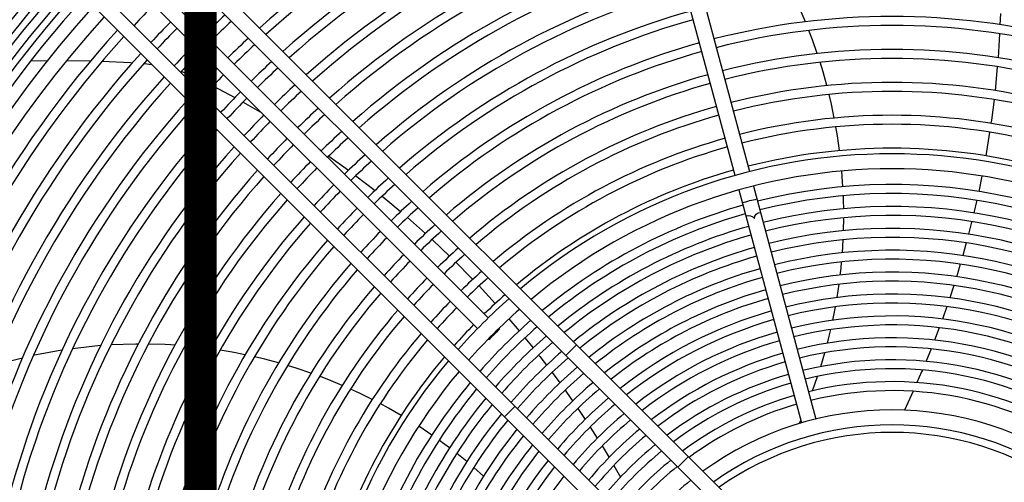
# Model space of a CAD drawing. Header units: centimetres. Extents: x -92429 to 178773, y 2337 to 428125.
# Tile 122 of 138: x 162341 to 162371, y 9663 to 9677. Entities that reach past the tile are written whole.
import ezdxf

# ---------------------------------------------------------------- set-up
doc = ezdxf.new("R2010")
doc.units = ezdxf.units.CM
doc.header["$LTSCALE"] = 50
doc.layers.add('Dach_Ist$0$RYSUNKOWE_NIEDRUK', color=6, linetype='Continuous', plot=False)
doc.layers.add('WL_urządzenia', color=1, linetype='Continuous')

msp = doc.modelspace()

# ---------------------------------------------------------------- linework, layer by layer
at = {"layer": 'Dach_Ist$0$RYSUNKOWE_NIEDRUK', "color": 8, "const_width": 1, "elevation": 2170}
msp.add_lwpolyline([(162474.34, 8804.997), (162761.334, 8893.291), (162225.915, 8893.291), (162346.373, 8893.291), (162346.373, 8733.149), (162346.373, 13607.706), (162346.373, 13508.773), (162262.567, 13508.773), (162671.299, 13508.773), (162444.719, 13577.681)], dxfattribs=at)
at = {"layer": 'WL_urządzenia', "color": 1, "linetype": 'Continuous'}
for p, q in [((162362.896, 9672.427, 2170), (162359.009, 9686.933, 2170)), ((162359.457, 9687.053, 2170), (162363.344, 9672.547, 2170)), ((162364.216, 9660.97, 2170), (162340.187, 9684.999, 2170)), ((162339.859, 9684.671, 2170), (162363.825, 9660.705, 2170)), ((162362.252, 9659.132, 2170), (162338.286, 9683.098, 2170)), ((162337.959, 9682.77, 2170), (162361.987, 9658.742, 2170)), ((162344.645, 9678.64, 2170), (162355.264, 9668.02, 2170)), ((162354.937, 9667.693, 2170), (162344.317, 9678.312, 2170)), ((162365.074, 9677.183, 2170), (162364.9, 9677.588, 2170)), ((162371.099, 9677.443, 2170), (162371.087, 9677.093, 2170)), ((162365.292, 9676.622, 2170), (162365.181, 9676.916, 2170)), ((162371.074, 9676.813, 2170), (162371.027, 9676.071, 2170)), ((162365.44, 9676.2, 2170), (162365.292, 9676.622, 2170)), ((162341.123, 9675.975, 2170), (162341.638, 9675.987, 2170)), ((162342.235, 9675.99, 2170), (162342.977, 9675.978, 2170)), ((162343.331, 9675.966, 2170), (162344.204, 9675.92, 2170)), ((162344.204, 9675.92, 2170), (162344.267, 9675.915, 2170)), ((162344.616, 9675.889, 2170), (162344.634, 9675.888, 2170)), ((162344.634, 9675.888, 2170), (162344.857, 9675.864, 2170)), ((162344.857, 9675.864, 2170), (162344.865, 9675.863, 2170)), ((162365.618, 9675.634, 2170), (162365.528, 9675.93, 2170)), ((162345.775, 9675.648, 2170), (162345.811, 9675.635, 2170)), ((162345.811, 9675.635, 2170), (162346.104, 9675.52, 2170)), ((162346.104, 9675.52, 2170), (162346.319, 9675.42, 2170)), ((162365.737, 9675.207, 2170), (162365.618, 9675.634, 2170)), ((162371.005, 9675.784, 2170), (162370.934, 9675.054, 2170)), ((162371.005, 9675.793, 2170), (162371.005, 9675.784, 2170)), ((162346.319, 9675.42, 2170), (162346.495, 9675.332, 2170)), ((162346.753, 9675.2, 2170), (162347.433, 9674.839, 2170)), ((162365.875, 9674.638, 2170), (162365.806, 9674.934, 2170)), ((162347.685, 9674.699, 2170), (162348.193, 9674.408, 2170)), ((162365.966, 9674.205, 2170), (162365.875, 9674.638, 2170)), ((162370.903, 9674.777, 2170), (162370.821, 9674.142, 2170)), ((162348.193, 9674.408, 2170), (162348.261, 9674.368, 2170)), ((162370.821, 9674.142, 2170), (162370.807, 9674.042, 2170)), ((162366.064, 9673.65, 2170), (162366.017, 9673.93, 2170)), ((162370.767, 9673.767, 2170), (162370.647, 9673.036, 2170)), ((162366.129, 9673.197, 2170), (162366.064, 9673.65, 2170)), ((162350.069, 9673.216, 2170), (162350.104, 9673.191, 2170)), ((162350.337, 9673.03, 2170), (162350.947, 9672.589, 2170)), ((162366.232, 9672.078, 2170), (162366.197, 9672.565, 2170)), ((162351.172, 9672.421, 2170), (162351.765, 9671.962, 2170)), ((162370.531, 9672.411, 2170), (162370.432, 9671.933, 2170)), ((162363.016, 9671.979, 2170), (162364.948, 9664.772, 2170)), ((162363.464, 9672.099, 2170), (162365.395, 9664.892, 2170)), ((162351.984, 9671.786, 2170), (162352.29, 9671.535, 2170)), ((162366.25, 9671.667, 2170), (162366.245, 9671.8, 2170)), ((162366.256, 9671.4, 2170), (162366.25, 9671.667, 2170)), ((162370.372, 9671.661, 2170), (162370.282, 9671.271, 2170)), ((162352.29, 9671.535, 2170), (162352.558, 9671.31, 2170)), ((162352.77, 9671.128, 2170), (162353.327, 9670.634, 2170)), ((162366.25, 9670.719, 2170), (162366.257, 9671.121, 2170)), ((162370.201, 9670.937, 2170), (162370.118, 9670.61, 2170)), ((162370.217, 9670.999, 2170), (162370.201, 9670.937, 2170)), ((162353.532, 9670.446, 2170), (162353.539, 9670.44, 2170)), ((162353.539, 9670.44, 2170), (162354.071, 9669.935, 2170)), ((162366.215, 9670.034, 2170), (162366.239, 9670.438, 2170)), ((162370.046, 9670.34, 2170), (162369.938, 9669.952, 2170)), ((162354.269, 9669.74, 2170), (162354.72, 9669.284, 2170)), ((162366.173, 9669.559, 2170), (162366.192, 9669.752, 2170)), ((162366.149, 9669.346, 2170), (162366.173, 9669.559, 2170)), ((162369.86, 9669.683, 2170), (162369.772, 9669.389, 2170)), ((162354.72, 9669.284, 2170), (162354.79, 9669.212, 2170)), ((162369.772, 9669.389, 2170), (162369.743, 9669.296, 2170)), ((162354.982, 9669.011, 2170), (162355.484, 9668.466, 2170)), ((162366.052, 9668.652, 2170), (162366.113, 9669.062, 2170)), ((162369.659, 9669.027, 2170), (162369.533, 9668.641, 2170)), ((162365.921, 9667.95, 2170), (162366.002, 9668.365, 2170)), ((162369.442, 9668.372, 2170), (162369.306, 9667.987, 2170)), ((162355.905, 9667.989, 2170), (162356.221, 9667.617, 2170)), ((162355.592, 9667.693, 2170), (162355.609, 9667.676, 2170)), ((162365.808, 9667.453, 2170), (162365.857, 9667.66, 2170)), ((162369.208, 9667.718, 2170), (162369.063, 9667.333, 2170)), ((162355.281, 9667.348, 2170), (162355.264, 9667.365, 2170)), ((162356.399, 9667.403, 2170), (162356.651, 9667.092, 2170)), ((162365.754, 9667.239, 2170), (162365.808, 9667.453, 2170)), ((162342.086, 9667.021, 2170), (162341.297, 9666.876, 2170)), ((162343.281, 9667.162, 2170), (162342.415, 9667.069, 2170)), ((162344.369, 9667.211, 2170), (162343.602, 9667.184, 2170)), ((162344.446, 9667.212, 2170), (162344.369, 9667.211, 2170)), ((162345.277, 9667.194, 2170), (162344.758, 9667.21, 2170)), ((162345.437, 9667.186, 2170), (162345.277, 9667.194, 2170)), ((162345.58, 9667.177, 2170), (162345.437, 9667.186, 2170)), ((162346.341, 9667.108, 2170), (162345.883, 9667.154, 2170)), ((162346.681, 9667.065, 2170), (162346.341, 9667.108, 2170)), ((162347.347, 9666.958, 2170), (162346.976, 9667.021, 2170)), ((162357.996, 9667.19, 2170), (162357.668, 9666.862, 2170)), ((162368.958, 9667.064, 2170), (162368.802, 9666.678, 2170)), ((162340.863, 9666.779, 2170), (162340.287, 9666.629, 2170)), ((162341.297, 9666.876, 2170), (162341.2, 9666.856, 2170)), ((162347.75, 9666.88, 2170), (162347.347, 9666.958, 2170)), ((162348.359, 9666.74, 2170), (162348.036, 9666.817, 2170)), ((162348.785, 9666.627, 2170), (162348.359, 9666.74, 2170)), ((162356.824, 9666.873, 2170), (162356.864, 9666.823, 2170)), ((162356.864, 9666.823, 2170), (162357.07, 9666.556, 2170)), ((162365.547, 9666.513, 2170), (162365.674, 9666.943, 2170)), ((162349.362, 9666.454, 2170), (162349.061, 9666.547, 2170)), ((162349.785, 9666.311, 2170), (162349.362, 9666.454, 2170)), ((162368.689, 9666.408, 2170), (162368.666, 9666.354, 2170)), ((162350.341, 9666.102, 2170), (162350.052, 9666.214, 2170)), ((162350.751, 9665.933, 2170), (162350.341, 9666.102, 2170)), ((162357.238, 9666.333, 2170), (162357.478, 9666.009, 2170)), ((162365.295, 9665.766, 2170), (162365.45, 9666.21, 2170)), ((162368.666, 9666.354, 2170), (162368.522, 9666.021, 2170)), ((162351.284, 9665.693, 2170), (162351.008, 9665.82, 2170)), ((162357.642, 9665.781, 2170), (162357.819, 9665.531, 2170)), ((162351.681, 9665.497, 2170), (162351.284, 9665.693, 2170)), ((162357.819, 9665.531, 2170), (162357.875, 9665.451, 2170)), ((162368.402, 9665.75, 2170), (162368.131, 9665.167, 2170)), ((162352.178, 9665.233, 2170), (162351.929, 9665.368, 2170)), ((162352.576, 9665.005, 2170), (162352.178, 9665.233, 2170)), ((162356.095, 9665.289, 2170), (162355.767, 9664.961, 2170)), ((162358.035, 9665.219, 2170), (162358.261, 9664.882, 2170)), ((162364.883, 9664.752, 2170), (162364.926, 9664.851, 2170)), ((162353.521, 9664.398, 2170), (162353.116, 9664.669, 2170)), ((162358.417, 9664.645, 2170), (162358.637, 9664.301, 2170)), ((162353.855, 9664.159, 2170), (162353.748, 9664.237, 2170)), ((162354.07, 9663.999, 2170), (162353.855, 9664.159, 2170)), ((162358.789, 9664.058, 2170), (162359.003, 9663.706, 2170)), ((162354.603, 9663.575, 2170), (162354.29, 9663.828, 2170)), ((162361.454, 9663.732, 2170), (162361.126, 9663.404, 2170)), ((162355.121, 9663.125, 2170), (162354.817, 9663.394, 2170)), ((162359.15, 9663.458, 2170), (162359.358, 9663.097, 2170))]:
    msp.add_line(p, q, dxfattribs=at)
for points in [[(162363.123, 9671.583, 0.037253), (162363.344, 9671.651, 0.037253), (162363.57, 9671.703)], [(162363.234, 9671.166, -0.374287), (162363.493, 9671.095, -0.374287), (162363.682, 9671.286)], [(162355.281, 9667.348, 0.037253), (162355.439, 9667.518, 0.037253), (162355.609, 9667.676)], [(162355.609, 9667.676, 0.037253), (162355.451, 9667.506)], [(162355.451, 9667.506, 0.037253), (162355.281, 9667.348)]]:
    msp.add_lwpolyline(points, format="xyb", dxfattribs=at)
msp.add_circle((162367.75, 9655.207, 2170), 47.277, dxfattribs=at)
for radius, start, end in [(47.277, 139.4416, 130.5584), (42.566, 137.9961, 132.0039), (42.222, 138.0205, 131.9795), (42.012, 138.0356, 131.9644), (29.272, 105.4536, 131.9139), (28.994, 105.458, 131.8843), (28.253, 105.47, 131.8025), (27.975, 105.4747, 131.7707), (27.234, 105.4876, 131.6827), (26.956, 105.4926, 131.6484), (26.215, 105.5065, 131.5536), (25.937, 105.512, 131.5166), (36.501, 137.4744, 164.6362), (36.223, 137.4935, 164.6334), (36.011, 137.5082, 164.6313), (25.196, 105.527, 131.414), (35.732, 137.5277, 164.6284), (35.52, 137.5429, 164.6262), (24.918, 105.5329, 131.374), (35.242, 137.5629, 164.6232), (35.029, 137.5785, 164.6209), (34.751, 137.5992, 164.6179), (34.538, 137.6152, 164.6155), (34.26, 137.6364, 164.6124), (24.177, 105.5492, 131.2627), (34.048, 137.6529, 164.61), (33.769, 137.6748, 164.6068), (23.899, 105.5556, 131.2191), (33.372, 137.7066, 222.2934), (32.051, 135.4143, 136.989), (32.908, 137.7448, 222.2552), (30.291, 132.8954, 134.5616), (23.158, 105.5734, 131.098), (22.139, 75.5998, 104.4002), (31.31, 135.4241, 137.0361), (30.013, 132.8759, 134.5576), (22.88, 105.5804, 131.0505), (21.861, 75.6074, 104.3926), (32.329, 137.794, 164.5893), (32.051, 137.8183, 164.5857), (31.032, 135.4279, 137.0543), (30.291, 135.4384, 137.1046), (29.272, 132.8221, 134.5464), (28.994, 132.8012, 134.542), (22.139, 105.5998, 130.9181), (31.31, 137.8851, 164.5759), (30.013, 135.4424, 137.1241), (21.861, 105.6074, 130.8661), (21.12, 75.6287, 104.3713), (31.032, 137.9109, 164.5721), (28.253, 132.7435, 134.53), (20.842, 75.6371, 104.3629), (29.272, 135.4536, 137.1779), (28.994, 135.458, 137.1988), (27.975, 132.7211, 134.5253), (21.12, 105.6287, 130.7208), (30.291, 137.9822, 164.5616), (30.013, 138.0099, 164.5576), (27.234, 132.659, 134.5124), (20.842, 105.6371, 130.6636), (20.101, 75.6606, 104.3394), (28.253, 135.47, 137.2565), (26.956, 132.6349, 134.5074), (19.823, 75.6699, 104.3301), (29.272, 138.0861, 164.5464), (27.975, 135.4747, 137.2789), (28.994, 138.1157, 164.542), (27.234, 135.4876, 137.341), (26.215, 132.568, 134.4935), (25.937, 132.5419, 134.488), (20.101, 105.6606, 130.5034), (19.823, 105.6699, 130.4402), (19.082, 75.6959, 104.3041), (28.253, 138.1975, 164.53), (26.956, 135.4926, 137.3651), (18.804, 75.7062, 104.2938), (27.975, 138.2293, 164.5253), (25.196, 132.4696, 134.473), (26.215, 135.5065, 137.432), (25.937, 135.512, 137.4581), (24.918, 132.4413, 134.4671), (19.082, 105.6959, 130.2628), (27.234, 138.3173, 164.5124), (26.956, 138.3516, 164.5074), (24.177, 132.3628, 134.4508), (18.804, 105.7062, 130.1926), (17.891, 50.0533, 129.9467), (18.063, 75.7351, 104.2649), (25.196, 135.527, 137.5304), (23.899, 132.3321, 134.4444), (26.215, 138.4464, 164.4935), (24.918, 135.5329, 137.5587), (18.063, 105.7351, 129.9949), (17.428, 50.1881, 129.8119), (25.937, 138.4834, 164.488), (23.158, 132.2467, 134.4266), (22.88, 132.2132, 134.4196), (25.196, 138.586, 164.473), (24.177, 135.5492, 137.6372), (23.899, 135.5556, 137.6679), (16.94, 50.3379, 104.2161), (16.662, 50.4272, 104.203), (24.918, 138.626, 164.4671), (22.139, 132.1199, 134.4002), (23.158, 135.5734, 137.7533), (21.861, 132.0832, 134.3926), (16.94, 105.7839, 129.6621), (16.662, 105.797, 129.5728), (16.262, 50.561, 104.1835), (24.177, 138.7373, 164.4508), (23.899, 138.7809, 164.4444), (22.88, 135.5804, 137.7868), (15.984, 50.658, 104.1693), (22.139, 135.5998, 137.8801), (21.12, 131.9808, 134.3713), (20.842, 131.9405, 134.3629), (16.262, 105.8165, 129.439), (15.585, 50.8036, 104.148), (23.158, 138.902, 164.4266), (21.861, 135.6074, 137.9168), (15.984, 105.8307, 129.342), (15.307, 50.9094, 104.1325), (22.88, 138.9495, 164.4196), (20.101, 131.8276, 134.3394), (15.585, 105.852, 129.1964), (14.907, 51.0683, 104.1092), (21.12, 135.6287, 138.0192), (20.842, 135.6371, 138.0595), (19.823, 131.783, 134.3301), (15.307, 105.8675, 129.0906), (14.629, 51.1842, 104.0923), (22.139, 139.0819, 164.4002), (21.861, 139.1339, 164.3926), (19.082, 131.658, 134.3041), (14.907, 105.8908, 128.9317), (14.23, 51.3585, 104.0668), (20.101, 135.6606, 138.1724), (18.804, 131.6085, 134.2938), (14.629, 105.9077, 128.8158), (13.951, 51.4858, 104.0482), (21.12, 139.2792, 164.3713), (19.823, 135.6699, 138.217), (14.23, 105.9332, 128.6415), (20.842, 139.3364, 164.3629), (19.082, 135.6959, 138.342), (17.891, 131.4353, 138.5647), (18.063, 131.4692, 134.2649), (13.951, 105.9518, 128.5142), (13.552, 51.6778, 104.0201), (20.101, 139.4966, 164.3394), (18.804, 135.7062, 138.3915), (17.428, 131.3403, 138.6597), (13.552, 105.9799, 128.3222), (13.274, 51.8184, 103.9996), (19.823, 139.5598, 164.3301), (16.94, 131.2348, 138.7652), (13.274, 106.0004, 128.1816), (12.874, 52.031, 103.9686), (18.063, 135.7351, 138.5308), (16.662, 131.1719, 138.8281), (12.596, 52.1871, 103.9458), (19.082, 139.7372, 164.3041), (18.804, 139.8074, 164.2938), (16.262, 131.0777, 138.9223), (12.874, 106.0314, 127.969), (12.596, 106.0542, 127.8129), (12.197, 52.4238, 103.9113), (15.984, 131.0093, 138.9907), (15.585, 130.9069, 139.0931), (11.919, 52.598, 103.8859), (17.891, 140.0533, 219.9467), (18.063, 140.0051, 164.2649), (15.307, 130.8324, 139.1676), (12.197, 106.0887, 127.5762), (11.519, 52.8631, 103.8472), (17.428, 140.1881, 219.8119), (14.907, 130.7205, 139.2795), (11.919, 106.1142, 127.402), (11.241, 53.0589, 103.8187), (14.629, 130.639, 139.361), (11.519, 106.1528, 127.1369), (16.94, 140.3379, 164.2161), (16.662, 140.4272, 164.203), (14.23, 130.5163, 139.4837), (13.951, 130.4267, 139.5733), (11.241, 106.1813, 126.9411), (10.842, 53.358, 103.7751), (10.563, 53.5797, 103.7429), (16.262, 140.561, 164.1835), (13.552, 130.2916, 139.7084), (10.842, 106.2249, 126.642), (15.984, 140.658, 164.1693), (13.274, 130.1927, 139.8073), (10.563, 106.2571, 126.4203), (9.967, 54.0971, 125.9029), (15.585, 140.8036, 164.148), (15.307, 140.9094, 164.1325), (12.874, 130.0432, 139.9568), (12.596, 129.9335, 140.0665), (14.907, 141.0683, 164.1092), (12.197, 129.7671, 140.2329), (9.504, 54.5449, 125.4551), (14.629, 141.1842, 164.0923), (11.919, 129.6446, 140.3554), (9.27, 54.7878, 125.2122), (14.23, 141.3585, 164.0668), (11.519, 129.4583, 140.5417), (13.951, 141.4858, 164.0482), (11.241, 129.3208, 140.6792), (13.552, 141.6778, 164.0201), (13.274, 141.8184, 163.9996), (10.842, 129.1108, 140.8892), (10.563, 128.9552, 141.0448), (12.874, 142.031, 163.9686), (9.967, 128.5921, 141.4079)]:
    msp.add_arc((162367.75, 9655.207, 2170), radius, start, end, dxfattribs=at)

doc.saveas('drawing.dxf')
